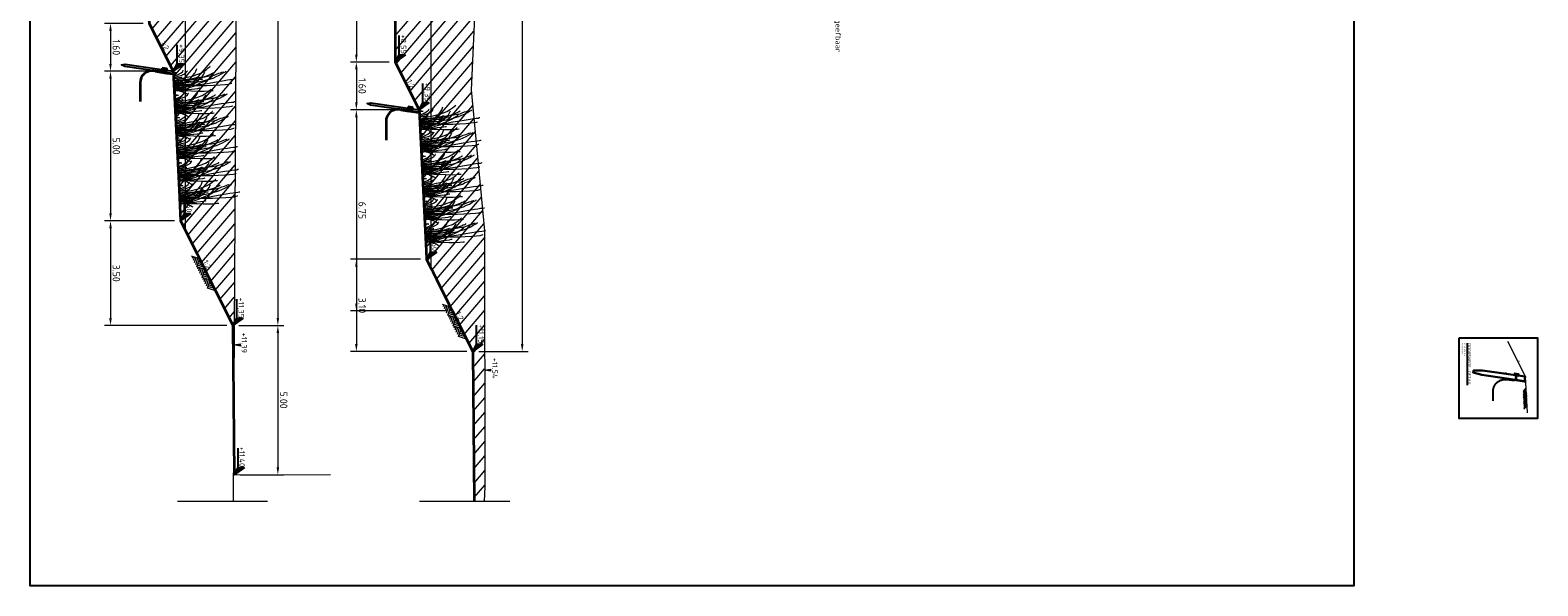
# Model space of a CAD drawing. Header units: metres. Extents: x 232680 to 233262, y 554200 to 554550.
# Tile 251 of 254: x 232699 to 232750, y 554494 to 554513. Entities that reach past the tile are written whole.
import ezdxf
from ezdxf.enums import TextEntityAlignment as Align

# ---------------------------------------------------------------- set-up
doc = ezdxf.new("R2010")
doc.units = ezdxf.units.M
doc.linetypes.add('DASHED2', pattern=[0.375, 0.25, -0.125])
doc.linetypes.add('XX-AFBREEK', pattern=[7, 4, -1, 1, -1])
doc.layers.get('Defpoints').update_dxf_attribs({"color": 241})
for name, color, linetype, lineweight in [('B-WE-AL-ERFGRENS-S', 7, 'Continuous', 18), ('B-WE-GW-MAAIVELD-G', 252, 'GW-MAAIVELD', 18), ('B-WE-GW-MAAIVELD-GD', 252, 'Continuous', 18), ('N-WE-GC-DAMWAND_HOUT-AD', 252, 'Continuous', 18), ('N-WE-GR-MAAIVELD-SD', 7, 'Continuous', 13), ('N-WE-GR-RIET-SD', 253, 'Continuous', 9), ('N-WE-GW-AANLEG_PROFIEL-G', 7, 'Continuous', 30), ('N-WE-GW-AANLEG_PROFIEL_18-G', 7, 'Continuous', 25), ('N-WE-GW-AANLEG_PROFIEL_25-G', 7, 'Continuous', 25), ('N-WE-GW-AANLEG_PROFIEL_9-G', 7, 'Continuous', 9), ('N-WE-GW-MAAIVELD-035-GD', 7, 'Continuous', 35), ('N-WE-GW-ONTGRAVINGSVAK watergangen-A', 251, 'Continuous', 5), ('N-WE-GW-WATERGANG_WATERLIJN-GD', 150, 'AL-WATERLIJN', 18), ('N-WE-OB-BESCHOEIING_BESCHOEIINGPAAL-AD', 251, 'Continuous', 5), ('N-WE-OB-BESCHOEIING_BESCHOEIINGPAAL-GD', 7, 'Continuous', 25), ('N-WE-OB-BESCHOEIING_BESCHOEIINGPAAL_FOLIE-GD', 7, 'Continuous', 35), ('X-XX-AL-AFBREEKLIJN-G', 7, 'XX-AFBREEK', 13), ('X-XX-AL-HOOGTELABEL-S', 7, 'Continuous', 25), ('X-XX-AL-NAP-M', 7, 'Continuous', 18), ('X-XX-AL-NAP-T18', 7, 'Continuous', 18), ('X-XX-AL-T18-z', 7, 'Continuous', 18), ('X-XX-AL-T25', 7, 'Continuous', 25), ('X-XX-AL-T50', 7, 'Continuous', 25)]:
    doc.layers.add(name, color=color, linetype=linetype, lineweight=lineweight)
doc.styles.add('NLCS-ISO', font='NLCS-ISO.ttf')
doc.styles.add('NLCS-ISO-ANNOTATIEF-T18', font='NLCS-ISO.ttf', dxfattribs={"height": 1.8})
doc.styles.add('NLCS-ISO-ANNOTATIEF-T25', font='NLCS-ISO.ttf', dxfattribs={"height": 2.5})
doc.styles.add('NLCS-ISO-ANNOTATIEF-T50', font='NLCS-ISO.ttf')
doc.linetypes.add('AL-WATERLIJN', pattern='A,20,[32,NLCS.shx,S=1.5,R=0,X=0,Y=0],20', length=40)
doc.linetypes.add('GW-MAAIVELD', pattern='A,12,[40,NLCS.SHX,S=1,R=0,X=0,Y=-0.5],12', length=24)
doc.dimstyles.new('NLCS-ANNOTATIEF-T25-PIJL', dxfattribs={"dimtxt": 2.5, "dimasz": 2.5, "dimexe": 2, "dimexo": 2, "dimgap": 0.7, "dimtad": 1, "dimzin": 0, "dimdsep": 46, "dimtxsty": 'NLCS-ISO-ANNOTATIEF-T25', "dimcen": 0, "dimdle": 2, "dimclrd": 256, "dimclre": 256, "dimclrt": 256, "dimazin": 0, "dimtfac": 1, "dimtofl": 0, "dimtmove": 1, "dimatfit": 0, "dimfxl": 2, "dimtfillclr": 254, "dimtolj": 1, "dimtzin": 0, "dimlwd": 13, "dimlwe": 9, "dimarcsym": 0})
pattern_1 = [(229.5, (23275.1432, 55502.52082), (0.24142889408, -0.20619975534), [])]
pattern_2 = [(35, (-234429.7327, -552991.01307), (-0.0182110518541, 0.0260080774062), [])]
pattern_3 = [(125, (-234429.7327, -552991.01307), (-0.0260080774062, -0.0182110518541), [])]

# ---------------------------------------------------------------- blocks, each defined once
blk = doc.blocks.new('Riet')
for p, q in [((0.362, 2.005), (0.362, 2.025)), ((0.098, 1.767), (0.088, 1.767)), ((0.104, 1.748), (0.098, 1.767)), ((0.098, 1.673), (0.098, 1.686)), ((0.111, 1.633), (0.098, 1.673)), ((0.13, 1.692), (0.104, 1.748)), ((0.13, 1.584), (0.111, 1.633)), ((0.17, 1.617), (0.13, 1.692)), ((0.143, 1.522), (0.13, 1.584)), ((0.17, 1.441), (0.143, 1.522)), ((0.212, 1.535), (0.17, 1.617)), ((0.251, 1.428), (0.212, 1.535)), ((0.375, 1.966), (0.362, 2.005)), ((0.375, 1.898), (0.375, 1.966)), ((0.382, 1.803), (0.375, 1.898)), ((0.395, 1.692), (0.382, 1.803)), ((0.408, 1.565), (0.395, 1.692)), ((0.424, 1.428), (0.408, 1.565)), ((0.496, 1.943), (0.496, 1.937)), ((0.506, 1.904), (0.496, 1.943)), ((0.519, 1.836), (0.506, 1.904)), ((0.525, 1.715), (0.519, 1.836)), ((0.532, 1.552), (0.525, 1.715)), ((0.532, 1.108), (0.532, 1.552)), ((-0.095, 1.245), (-0.095, 1.238)), ((-0.088, 1.232), (-0.095, 1.245)), ((-0.052, 1.183), (-0.088, 1.232)), ((-0.007, 1.121), (-0.052, 1.183)), ((0.055, 1.026), (-0.007, 1.121)), ((0.104, 0.925), (0.055, 1.026)), ((0.111, 1.039), (0.081, 1.056)), ((0.104, 1.372), (0.098, 1.382)), ((0.124, 1.34), (0.104, 1.372)), ((0.15, 1.02), (0.111, 1.039)), ((0.143, 1.291), (0.124, 1.34)), ((0.17, 1.232), (0.143, 1.291)), ((0.212, 0.974), (0.15, 1.02)), ((0.199, 1.366), (0.17, 1.441)), ((0.192, 1.163), (0.17, 1.232)), ((0.219, 1.082), (0.192, 1.163)), ((0.212, 1.265), (0.199, 1.366)), ((0.212, 1.32), (0.199, 1.333)), ((0.238, 1.291), (0.212, 1.32)), ((0.225, 1.157), (0.212, 1.265)), ((0.238, 1.013), (0.219, 1.082)), ((0.238, 1.046), (0.225, 1.157)), ((0.281, 1.232), (0.238, 1.291)), ((0.245, 0.906), (0.238, 1.046)), ((0.267, 0.932), (0.238, 1.013)), ((0.294, 1.327), (0.251, 1.428)), ((0.32, 1.163), (0.281, 1.232)), ((0.32, 1.203), (0.294, 1.327)), ((0.356, 1.062), (0.32, 1.203)), ((0.369, 1.075), (0.32, 1.163)), ((0.375, 0.925), (0.356, 1.062)), ((0.408, 0.981), (0.369, 1.075)), ((0.463, 1.114), (0.424, 1.428)), ((0.483, 0.951), (0.463, 1.114)), ((0.519, 0.876), (0.532, 1.108)), ((0.708, 1.252), (0.708, 1.307)), ((0.715, 1.144), (0.708, 1.252)), ((0.715, 1), (0.715, 1.144)), ((-0.026, 0.788), (-0.059, 0.801)), ((0.036, 0.762), (-0.026, 0.788)), ((0.104, 0.72), (0.036, 0.762)), ((0.15, 0.782), (0.104, 0.925)), ((0.179, 0.654), (0.104, 0.72)), ((0.192, 0.638), (0.15, 0.782)), ((0.245, 0.579), (0.179, 0.654)), ((0.225, 0.462), (0.192, 0.638)), ((0.274, 0.906), (0.212, 0.974)), ((0.238, 0.811), (0.437, 0.23)), ((0.356, 0.736), (0.238, 0.811)), ((0.251, 0.775), (0.245, 0.906)), ((0.307, 0.504), (0.245, 0.579)), ((0.274, 0.648), (0.251, 0.775)), ((0.281, 0.863), (0.267, 0.932)), ((0.343, 0.837), (0.274, 0.906)), ((0.281, 0.524), (0.274, 0.648)), ((0.287, 0.775), (0.281, 0.863)), ((0.294, 0.374), (0.281, 0.524)), ((0.3, 0.68), (0.287, 0.775)), ((0.313, 0.729), (0.287, 0.742)), ((0.307, 0.55), (0.3, 0.68)), ((0.307, 0.974), (0.307, 0.958)), ((0.307, 0.964), (0.307, 0.974)), ((0.313, 0.883), (0.307, 0.964)), ((0.313, 0.416), (0.307, 0.55)), ((0.333, 0.795), (0.313, 0.883)), ((0.362, 0.7), (0.313, 0.729)), ((0.349, 0.667), (0.333, 0.795)), ((0.408, 0.736), (0.343, 0.837)), ((0.362, 0.504), (0.349, 0.667)), ((0.414, 0.68), (0.356, 0.736)), ((0.408, 0.654), (0.362, 0.7)), ((0.401, 0.775), (0.375, 0.925)), ((0.408, 0.638), (0.401, 0.775)), ((0.444, 0.876), (0.408, 0.981)), ((0.463, 0.648), (0.408, 0.736)), ((0.476, 0.579), (0.408, 0.654)), ((0.408, 0.335), (0.408, 0.638)), ((0.476, 0.586), (0.414, 0.68)), ((0.489, 0.762), (0.444, 0.876)), ((0.512, 0.543), (0.463, 0.648)), ((0.463, 0.592), (0.463, 0.605)), ((0.47, 0.543), (0.463, 0.592)), ((0.463, 0.462), (0.47, 0.543)), ((0.519, 0.498), (0.476, 0.586)), ((0.525, 0.491), (0.476, 0.579)), ((0.496, 0.742), (0.483, 0.951)), ((0.483, 0.367), (0.506, 0.612)), ((0.532, 0.667), (0.489, 0.762)), ((0.496, 0.55), (0.496, 0.742)), ((0.506, 0.348), (0.496, 0.55)), ((0.506, 0.612), (0.519, 0.876)), ((0.538, 0.455), (0.512, 0.543)), ((0.564, 0.543), (0.532, 0.667)), ((0.6, 0.436), (0.564, 0.543)), ((0.6, 0.863), (0.6, 0.893)), ((0.613, 0.801), (0.6, 0.863)), ((0.62, 0.7), (0.613, 0.801)), ((0.626, 0.579), (0.62, 0.7)), ((0.639, 0.462), (0.626, 0.579)), ((0.669, 0.387), (0.682, 0.579)), ((0.682, 0.579), (0.701, 0.788)), ((0.701, 0.788), (0.715, 1)), ((-0.013, 0.341), (-0.02, 0.341)), ((0.029, 0.312), (-0.013, 0.341)), ((0, 0.015), (0.006, 0.008)), ((0.006, 0.008), (0.016, 0.002)), ((0.016, 0.475), (0.016, 0.468)), ((0.029, 0.462), (0.016, 0.475)), ((0.016, 0.002), (0.029, 0.002)), ((0.075, 0.423), (0.029, 0.462)), ((0.068, 0.26), (0.029, 0.312)), ((0.029, 0.002), (0.042, 0.015)), ((0.042, 0.041), (0.049, 0.067)), ((0.042, 0.015), (0.042, 0.041)), ((0.049, 0.096), (0.062, 0.136)), ((0.049, 0.047), (0.049, 0.096)), ((0.049, 0.09), (0.049, 0.047)), ((0.049, 0.067), (0.049, 0.09)), ((0.062, 0.136), (0.055, 0.077)), ((0.055, 0.077), (0.062, 0.06)), ((0.062, 0.06), (0.068, 0.047)), ((0.117, 0.165), (0.068, 0.26)), ((0.068, 0.047), (0.068, 0.028)), ((0.068, 0.028), (0.081, 0.015)), ((0.117, 0.348), (0.075, 0.423)), ((0.081, 0.015), (0.081, 0.008)), ((0.081, 0.008), (0.088, 0.002)), ((0.088, 0.002), (0.098, 0.008)), ((0.098, 0.008), (0.117, 0.047)), ((0.15, 0.266), (0.117, 0.348)), ((0.17, 0.028), (0.117, 0.165)), ((0.117, 0.047), (0.117, 0.008)), ((0.117, 0.008), (0.143, 0.008)), ((0.143, 0.008), (0.15, 0.015)), ((0.17, 0.158), (0.15, 0.266)), ((0.15, 0.015), (0.17, 0.015)), ((0.212, 0.034), (0.17, 0.158)), ((0.17, 0.015), (0.186, 0.021)), ((0.186, 0.021), (0.212, 0.015)), ((0.212, 0.015), (0.219, 0.008)), ((0.219, 0.292), (0.219, 0.266)), ((0.219, 0.26), (0.219, 0.292)), ((0.219, 0.266), (0.225, 0.217)), ((0.225, 0.198), (0.219, 0.26)), ((0.219, 0.008), (0.238, 0.008)), ((0.251, 0.292), (0.225, 0.462)), ((0.225, 0.217), (0.232, 0.165)), ((0.232, 0.129), (0.225, 0.198)), ((0.232, 0.165), (0.238, 0.136)), ((0.238, 0.047), (0.232, 0.129)), ((0.238, 0.136), (0.238, 0.122)), ((0.238, 0.122), (0.245, 0.122)), ((0.245, 0.028), (0.238, 0.047)), ((0.238, 0.008), (0.238, 0.002)), ((0.238, 0.002), (0.245, 0.002)), ((0.261, 0.028), (0.245, 0.028)), ((0.245, 0.002), (0.267, 0.008)), ((0.281, 0.136), (0.251, 0.292)), ((0.274, 0.034), (0.261, 0.028)), ((0.267, 0.008), (0.281, 0.002)), ((0.294, 0.034), (0.274, 0.034)), ((0.307, 0.028), (0.281, 0.136)), ((0.281, 0.002), (0.3, 0.002)), ((0.307, 0.23), (0.294, 0.374)), ((0.32, 0.047), (0.294, 0.034)), ((0.3, 0.002), (0.32, 0.008)), ((0.362, 0.436), (0.307, 0.504)), ((0.313, 0.109), (0.307, 0.23)), ((0.326, 0.286), (0.313, 0.416)), ((0.333, 0.034), (0.313, 0.109)), ((0.349, 0.054), (0.32, 0.047)), ((0.32, 0.008), (0.343, 0.015)), ((0.343, 0.178), (0.326, 0.286)), ((0.356, 0.103), (0.343, 0.178)), ((0.343, 0.015), (0.356, 0.021)), ((0.362, 0.047), (0.349, 0.054)), ((0.362, 0.047), (0.356, 0.103)), ((0.356, 0.021), (0.369, 0.015)), ((0.369, 0.354), (0.362, 0.504)), ((0.401, 0.354), (0.362, 0.436)), ((0.362, 0.034), (0.362, 0.047)), ((0.388, 0.041), (0.362, 0.047)), ((0.375, 0.211), (0.369, 0.354)), ((0.369, 0.015), (0.382, 0.021)), ((0.382, 0.109), (0.375, 0.211)), ((0.382, 0.041), (0.382, 0.109)), ((0.382, 0.021), (0.401, 0.015)), ((0.424, 0.034), (0.388, 0.041)), ((0.437, 0.266), (0.401, 0.354)), ((0.401, 0.015), (0.444, 0.015)), ((0.414, 0.211), (0.408, 0.335)), ((0.414, 0.047), (0.414, 0.211)), ((0.476, 0.034), (0.424, 0.034)), ((0.431, 0.047), (0.437, 0.204)), ((0.437, 0.204), (0.45, 0.348)), ((0.457, 0.191), (0.437, 0.266)), ((0.437, 0.23), (0.45, 0.149)), ((0.444, 0.015), (0.457, 0.008)), ((0.45, 0.348), (0.463, 0.462)), ((0.45, 0.149), (0.45, 0.103)), ((0.47, 0.109), (0.457, 0.191)), ((0.457, 0.008), (0.512, 0.008)), ((0.476, 0.06), (0.47, 0.109)), ((0.476, 0.034), (0.476, 0.06)), ((0.476, 0.028), (0.476, 0.034)), ((0.483, 0.198), (0.483, 0.367)), ((0.506, 0.041), (0.483, 0.198)), ((0.512, 0.184), (0.506, 0.348)), ((0.532, 0.06), (0.512, 0.184)), ((0.512, 0.008), (0.538, 0.034)), ((0.538, 0.374), (0.519, 0.498)), ((0.564, 0.367), (0.525, 0.491)), ((0.558, 0.341), (0.538, 0.455)), ((0.551, 0.26), (0.538, 0.374)), ((0.538, 0.034), (0.551, 0.034)), ((0.551, 0.149), (0.551, 0.26)), ((0.558, 0.047), (0.551, 0.149)), ((0.551, 0.034), (0.571, 0.028)), ((0.571, 0.246), (0.558, 0.341)), ((0.6, 0.266), (0.564, 0.367)), ((0.587, 0.158), (0.571, 0.246)), ((0.571, 0.028), (0.594, 0.041)), ((0.594, 0.077), (0.587, 0.158)), ((0.6, 0.034), (0.594, 0.077)), ((0.594, 0.041), (0.607, 0.041)), ((0.613, 0.286), (0.6, 0.436)), ((0.62, 0.149), (0.6, 0.266)), ((0.607, 0.041), (0.626, 0.034)), ((0.613, 0.142), (0.613, 0.286)), ((0.639, 0.067), (0.62, 0.149)), ((0.626, 0.034), (0.653, 0.034)), ((0.633, 0.122), (0.639, 0.322)), ((0.639, 0.322), (0.639, 0.462)), ((0.653, 0.24), (0.669, 0.387)), ((0.653, 0.09), (0.653, 0.24)), ((0.653, 0.116), (0.659, 0.171)), ((0.653, 0.077), (0.653, 0.116)), ((0.659, 0.06), (0.653, 0.077)), ((0.653, 0.034), (0.682, 0.028)), ((0.659, 0.171), (0.675, 0.217)), ((0.669, 0.047), (0.659, 0.06)), ((0.682, 0.047), (0.669, 0.047)), ((0.675, 0.217), (0.688, 0.246)), ((0.701, 0.041), (0.682, 0.047)), ((0.682, 0.028), (0.708, 0.028)), ((0.688, 0.246), (0.701, 0.279)), ((0.701, 0.279), (0.708, 0.299)), ((0.741, 0.041), (0.701, 0.041)), ((0.708, 0.299), (0.728, 0.348)), ((0.728, 0.348), (0.757, 0.387)), ((0.77, 0.034), (0.741, 0.041)), ((0.757, 0.387), (0.783, 0.429)), ((0.796, 0.034), (0.77, 0.034))]:
    blk.add_line(p, q)
blk = doc.blocks.new('SAL-MAAIVELD_MIDDEL-D')
at = {"color": 0}
for p, q in [((0, 0), (0.2, -0.2)), ((0.08, 0), (0.24, -0.16)), ((0.16, 0), (0.28, -0.12)), ((0.2, -0.2), (0.4, 0)), ((0.24, 0), (0.32, -0.08)), ((0.32, 0), (0.36, -0.04)), ((0.4, 0), (0.6, -0.2)), ((0.48, 0), (0.64, -0.16)), ((0.56, 0), (0.68, -0.12)), ((0.6, -0.2), (0.8, 0)), ((0.64, 0), (0.72, -0.08)), ((0.72, 0), (0.76, -0.04)), ((0.8, 0), (1, -0.2)), ((0.88, 0), (1.04, -0.16)), ((0.96, 0), (1.08, -0.12)), ((1, -0.2), (1.2, 0)), ((1.04, 0), (1.12, -0.08)), ((1.12, 0), (1.16, -0.04)), ((1.2, 0), (1.4, -0.2)), ((0.28, -0.2), (0.44, -0.04)), ((0.36, -0.2), (0.48, -0.08)), ((0.44, -0.2), (0.52, -0.12)), ((0.52, -0.2), (0.56, -0.16)), ((0.68, -0.2), (0.84, -0.04)), ((0.76, -0.2), (0.88, -0.08)), ((0.84, -0.2), (0.92, -0.12)), ((0.92, -0.2), (0.96, -0.16)), ((1.08, -0.2), (1.24, -0.04)), ((1.16, -0.2), (1.28, -0.08)), ((1.24, -0.2), (1.32, -0.12)), ((1.32, -0.2), (1.36, -0.16))]:
    blk.add_line(p, q, dxfattribs=at)
blk = doc.blocks.new('*D100')
at = {"layer": 'Defpoints', "color": 0, "transparency": 16777216}
for p in [(232705.97, 554503.19), (232706.02, 554498.19), (232707.48, 554498.19)]:
    blk.add_point(p, dxfattribs=at)
at = {"layer": 'X-XX-AL-NAP-M', "linetype": 'Continuous', "lineweight": 9, "transparency": 16777216}
for p, q in [((232706.17, 554503.19), (232707.68, 554503.19)), ((232706.22, 554498.19), (232707.68, 554498.19))]:
    blk.add_line(p, q, dxfattribs=at)
at = {"layer": 'X-XX-AL-NAP-M', "linetype": 'Continuous', "lineweight": 13, "transparency": 16777216}
blk.add_line((232707.48, 554502.94), (232707.48, 554498.44), dxfattribs=at)
at = {"layer": 'X-XX-AL-NAP-M', "transparency": 16777216}
for points in [[(232707.438, 554502.94), (232707.522, 554502.94), (232707.48, 554503.19)], [(232707.438, 554498.44), (232707.522, 554498.44), (232707.48, 554498.19)]]:
    blk.add_solid(points, dxfattribs=at)
at = {"layer": 'X-XX-AL-NAP-M', "transparency": 16777216, "insert": (232707.675, 554500.69), "char_height": 0.25, "attachment_point": 5, "rotation": 270, "style": 'NLCS-ISO-ANNOTATIEF-T25'}
blk.add_mtext('\\A1;5.00', dxfattribs=at)
blk = doc.blocks.new('SAL-HOOGTELABEL_01-SO')
for p, q in [((-2.46, 1.31), (-8.84, 1.31)), ((-2.46, 1.31), (-2.46, 3.44)), ((-2.46, 3.44), (0, 0)), ((0, 0), (-2.46, 1.31))]:
    blk.add_line(p, q)
blk.add_solid([(-2.46, 3.44), (-2.46, 1.31), (0, 0)])
at = {"style": 'NLCS-ISO'}
blk.add_attdef('...', text='', height=1.8, dxfattribs=at).set_placement((-5.96, 2.61), align=Align.MIDDLE)
blk = doc.blocks.new('Blok - Peilmaat randverharding')
at = {"color": 0}
for p, q in [((-0.6, 3.5), (0.6, 3.5)), ((0, 0), (-0.6, 3.5)), ((-0.4, 3.5), (0.4, 3.5)), ((0, 0.7), (-0.4, 3.5)), ((-0.2, 3.5), (0.2, 3.5)), ((0, 1.75), (-0.2, 3.5)), ((0.6, 3.5), (0, 0)), ((0.4, 3.5), (0, 0.7)), ((0.2, 3.5), (0, 1.75))]:
    blk.add_line(p, q, dxfattribs=at)
blk = doc.blocks.new('*D102')
at = {"layer": 'Defpoints', "color": 0, "transparency": 16777216}
for p in [(232703.17, 554513.315), (232701.87, 554511.711), (232703.97, 554511.711)]:
    blk.add_point(p, dxfattribs=at)
at = {"layer": 'X-XX-AL-NAP-M', "linetype": 'Continuous', "lineweight": 9, "transparency": 16777216}
for p, q in [((232702.97, 554513.315), (232701.67, 554513.315)), ((232703.77, 554511.711), (232701.67, 554511.711))]:
    blk.add_line(p, q, dxfattribs=at)
at = {"layer": 'X-XX-AL-NAP-M', "linetype": 'Continuous', "lineweight": 13, "transparency": 16777216}
blk.add_line((232701.87, 554513.065), (232701.87, 554511.961), dxfattribs=at)
at = {"layer": 'X-XX-AL-NAP-M', "transparency": 16777216}
for points in [[(232701.828, 554513.065), (232701.912, 554513.065), (232701.87, 554513.315)], [(232701.828, 554511.961), (232701.912, 554511.961), (232701.87, 554511.711)]]:
    blk.add_solid(points, dxfattribs=at)
at = {"layer": 'X-XX-AL-NAP-M', "transparency": 16777216, "insert": (232702.065, 554512.513), "char_height": 0.25, "attachment_point": 5, "rotation": 270, "style": 'NLCS-ISO-ANNOTATIEF-T25'}
blk.add_mtext('\\A1;1.60', dxfattribs=at)
blk = doc.blocks.new('*D103')
at = {"layer": 'Defpoints', "color": 0, "transparency": 16777216}
for p in [(232703.97, 554511.711), (232701.87, 554506.699), (232704.22, 554506.699)]:
    blk.add_point(p, dxfattribs=at)
at = {"layer": 'X-XX-AL-NAP-M', "linetype": 'Continuous', "lineweight": 9, "transparency": 16777216}
for p, q in [((232703.77, 554511.711), (232701.67, 554511.711)), ((232704.02, 554506.699), (232701.67, 554506.699))]:
    blk.add_line(p, q, dxfattribs=at)
at = {"layer": 'X-XX-AL-NAP-M', "linetype": 'Continuous', "lineweight": 13, "transparency": 16777216}
blk.add_line((232701.87, 554511.461), (232701.87, 554506.949), dxfattribs=at)
at = {"layer": 'X-XX-AL-NAP-M', "transparency": 16777216}
for points in [[(232701.828, 554511.461), (232701.912, 554511.461), (232701.87, 554511.711)], [(232701.828, 554506.949), (232701.912, 554506.949), (232701.87, 554506.699)]]:
    blk.add_solid(points, dxfattribs=at)
at = {"layer": 'X-XX-AL-NAP-M', "transparency": 16777216, "insert": (232702.065, 554509.205), "char_height": 0.25, "attachment_point": 5, "rotation": 270, "style": 'NLCS-ISO-ANNOTATIEF-T25'}
blk.add_mtext('\\A1;5.00', dxfattribs=at)
blk = doc.blocks.new('*D104')
at = {"layer": 'Defpoints', "color": 0, "transparency": 16777216}
for p in [(232704.22, 554506.699), (232701.87, 554503.19), (232705.97, 554503.19)]:
    blk.add_point(p, dxfattribs=at)
at = {"layer": 'X-XX-AL-NAP-M', "linetype": 'Continuous', "lineweight": 9, "transparency": 16777216}
for p, q in [((232704.02, 554506.699), (232701.67, 554506.699)), ((232705.77, 554503.19), (232701.67, 554503.19))]:
    blk.add_line(p, q, dxfattribs=at)
at = {"layer": 'X-XX-AL-NAP-M', "linetype": 'Continuous', "lineweight": 13, "transparency": 16777216}
blk.add_line((232701.87, 554506.449), (232701.87, 554503.44), dxfattribs=at)
at = {"layer": 'X-XX-AL-NAP-M', "transparency": 16777216}
for points in [[(232701.828, 554506.449), (232701.912, 554506.449), (232701.87, 554506.699)], [(232701.828, 554503.44), (232701.912, 554503.44), (232701.87, 554503.19)]]:
    blk.add_solid(points, dxfattribs=at)
at = {"layer": 'X-XX-AL-NAP-M', "transparency": 16777216, "insert": (232702.065, 554504.944), "char_height": 0.25, "attachment_point": 5, "rotation": 270, "style": 'NLCS-ISO-ANNOTATIEF-T25'}
blk.add_mtext('\\A1;3.50', dxfattribs=at)
blk = doc.blocks.new('*D106')
at = {"layer": 'Defpoints', "color": 0, "transparency": 16777216}
for p in [(232706.192, 554534.76), (232705.97, 554503.19), (232707.48, 554503.19)]:
    blk.add_point(p, dxfattribs=at)
at = {"layer": 'X-XX-AL-NAP-M', "linetype": 'Continuous', "lineweight": 9, "transparency": 16777216}
for p, q in [((232706.392, 554534.76), (232707.68, 554534.76)), ((232706.17, 554503.19), (232707.68, 554503.19))]:
    blk.add_line(p, q, dxfattribs=at)
at = {"layer": 'X-XX-AL-NAP-M', "linetype": 'Continuous', "lineweight": 13, "transparency": 16777216}
blk.add_line((232707.48, 554534.51), (232707.48, 554503.44), dxfattribs=at)
at = {"layer": 'X-XX-AL-NAP-M', "transparency": 16777216}
for points in [[(232707.438, 554534.51), (232707.522, 554534.51), (232707.48, 554534.76)], [(232707.438, 554503.44), (232707.522, 554503.44), (232707.48, 554503.19)]]:
    blk.add_solid(points, dxfattribs=at)
at = {"layer": 'X-XX-AL-NAP-M', "transparency": 16777216, "insert": (232707.675, 554518.975), "char_height": 0.25, "attachment_point": 5, "rotation": 270, "style": 'NLCS-ISO-ANNOTATIEF-T25'}
blk.add_mtext('\\A1;breedte varierend van 25.00 tot 80.00 m', dxfattribs=at)
blk = doc.blocks.new('*D108')
at = {"layer": 'Defpoints', "color": 0, "transparency": 16777216}
for p in [(232711.41, 554525.486), (232710.111, 554512.022), (232711.41, 554512.022)]:
    blk.add_point(p, dxfattribs=at)
at = {"layer": 'X-XX-AL-NAP-M', "linetype": 'Continuous', "lineweight": 9, "transparency": 16777216}
for p, q in [((232711.21, 554525.486), (232709.911, 554525.486)), ((232711.21, 554512.022), (232709.911, 554512.022))]:
    blk.add_line(p, q, dxfattribs=at)
at = {"layer": 'X-XX-AL-NAP-M', "linetype": 'Continuous', "lineweight": 13, "transparency": 16777216}
blk.add_line((232710.111, 554525.236), (232710.111, 554512.272), dxfattribs=at)
at = {"layer": 'X-XX-AL-NAP-M', "transparency": 16777216}
for points in [[(232710.069, 554525.236), (232710.153, 554525.236), (232710.111, 554525.486)], [(232710.069, 554512.272), (232710.153, 554512.272), (232710.111, 554512.022)]]:
    blk.add_solid(points, dxfattribs=at)
at = {"layer": 'X-XX-AL-NAP-M', "transparency": 16777216, "insert": (232710.306, 554518.754), "char_height": 0.25, "attachment_point": 5, "rotation": 270, "style": 'NLCS-ISO-ANNOTATIEF-T25'}
blk.add_mtext('\\A1;var.', dxfattribs=at)
blk = doc.blocks.new('*D109')
at = {"layer": 'Defpoints', "color": 0, "transparency": 16777216}
for p in [(232711.41, 554512.022), (232710.111, 554510.419), (232712.211, 554510.419)]:
    blk.add_point(p, dxfattribs=at)
at = {"layer": 'X-XX-AL-NAP-M', "linetype": 'Continuous', "lineweight": 9, "transparency": 16777216}
for p, q in [((232711.21, 554512.022), (232709.911, 554512.022)), ((232712.011, 554510.419), (232709.911, 554510.419))]:
    blk.add_line(p, q, dxfattribs=at)
at = {"layer": 'X-XX-AL-NAP-M', "linetype": 'Continuous', "lineweight": 13, "transparency": 16777216}
blk.add_line((232710.111, 554511.772), (232710.111, 554510.669), dxfattribs=at)
at = {"layer": 'X-XX-AL-NAP-M', "transparency": 16777216}
for points in [[(232710.069, 554511.772), (232710.153, 554511.772), (232710.111, 554512.022)], [(232710.069, 554510.669), (232710.153, 554510.669), (232710.111, 554510.419)]]:
    blk.add_solid(points, dxfattribs=at)
at = {"layer": 'X-XX-AL-NAP-M', "transparency": 16777216, "insert": (232710.306, 554511.22), "char_height": 0.25, "attachment_point": 5, "rotation": 270, "style": 'NLCS-ISO-ANNOTATIEF-T25'}
blk.add_mtext('\\A1;1.60', dxfattribs=at)
blk = doc.blocks.new('*D110')
at = {"layer": 'Defpoints', "color": 0, "transparency": 16777216}
for p in [(232712.211, 554510.419), (232710.111, 554503.678), (232713.33, 554503.678)]:
    blk.add_point(p, dxfattribs=at)
at = {"layer": 'X-XX-AL-NAP-M', "linetype": 'Continuous', "lineweight": 9, "transparency": 16777216}
for p, q in [((232712.011, 554510.419), (232709.911, 554510.419)), ((232713.13, 554503.678), (232709.911, 554503.678))]:
    blk.add_line(p, q, dxfattribs=at)
at = {"layer": 'X-XX-AL-NAP-M', "linetype": 'Continuous', "lineweight": 13, "transparency": 16777216}
blk.add_line((232710.111, 554510.169), (232710.111, 554503.928), dxfattribs=at)
at = {"layer": 'X-XX-AL-NAP-M', "transparency": 16777216}
for points in [[(232710.069, 554510.169), (232710.153, 554510.169), (232710.111, 554510.419)], [(232710.069, 554503.928), (232710.153, 554503.928), (232710.111, 554503.678)]]:
    blk.add_solid(points, dxfattribs=at)
at = {"layer": 'X-XX-AL-NAP-M', "transparency": 16777216, "insert": (232710.306, 554507.048), "char_height": 0.25, "attachment_point": 5, "rotation": 270, "style": 'NLCS-ISO-ANNOTATIEF-T25'}
blk.add_mtext('\\A1;6.75', dxfattribs=at)
blk = doc.blocks.new('*D111')
at = {"layer": 'Defpoints', "color": 0, "transparency": 16777216}
for p in [(232712.464, 554505.409), (232710.111, 554502.316), (232714.011, 554502.316)]:
    blk.add_point(p, dxfattribs=at)
at = {"layer": 'X-XX-AL-NAP-M', "linetype": 'Continuous', "lineweight": 9, "transparency": 16777216}
for p, q in [((232712.264, 554505.409), (232709.911, 554505.409)), ((232713.811, 554502.316), (232709.911, 554502.316))]:
    blk.add_line(p, q, dxfattribs=at)
at = {"layer": 'X-XX-AL-NAP-M', "linetype": 'Continuous', "lineweight": 13, "transparency": 16777216}
blk.add_line((232710.111, 554505.159), (232710.111, 554502.566), dxfattribs=at)
at = {"layer": 'X-XX-AL-NAP-M', "transparency": 16777216}
for points in [[(232710.069, 554505.159), (232710.153, 554505.159), (232710.111, 554505.409)], [(232710.069, 554502.566), (232710.153, 554502.566), (232710.111, 554502.316)]]:
    blk.add_solid(points, dxfattribs=at)
at = {"layer": 'X-XX-AL-NAP-M', "transparency": 16777216, "insert": (232710.306, 554503.862), "char_height": 0.25, "attachment_point": 5, "rotation": 270, "style": 'NLCS-ISO-ANNOTATIEF-T25'}
blk.add_mtext('\\A1;3.10', dxfattribs=at)
blk = doc.blocks.new('*D112')
at = {"layer": 'Defpoints', "color": 0, "transparency": 16777216}
for p in [(232713.917, 554538.88), (232714.011, 554502.316), (232715.671, 554502.316)]:
    blk.add_point(p, dxfattribs=at)
at = {"layer": 'X-XX-AL-NAP-M', "linetype": 'Continuous', "lineweight": 9, "transparency": 16777216}
for p, q in [((232714.117, 554538.88), (232715.871, 554538.88)), ((232714.211, 554502.316), (232715.871, 554502.316))]:
    blk.add_line(p, q, dxfattribs=at)
at = {"layer": 'X-XX-AL-NAP-M', "linetype": 'Continuous', "lineweight": 13, "transparency": 16777216}
blk.add_line((232715.671, 554538.63), (232715.671, 554502.566), dxfattribs=at)
at = {"layer": 'X-XX-AL-NAP-M', "transparency": 16777216}
for points in [[(232715.629, 554538.63), (232715.713, 554538.63), (232715.671, 554538.88)], [(232715.629, 554502.566), (232715.713, 554502.566), (232715.671, 554502.316)]]:
    blk.add_solid(points, dxfattribs=at)
at = {"layer": 'X-XX-AL-NAP-M', "transparency": 16777216, "insert": (232715.866, 554520.598), "char_height": 0.25, "attachment_point": 5, "rotation": 270, "style": 'NLCS-ISO-ANNOTATIEF-T25'}
blk.add_mtext('\\A1;breedte varierend van 35.00 tot 66.00 m', dxfattribs=at)
blk = doc.blocks.new('Beschoeiing')
at = {"layer": 'N-WE-OB-BESCHOEIING_BESCHOEIINGPAAL-AD'}
h = blk.add_hatch(dxfattribs=at)
h.set_pattern_fill('LINE', color=256, scale=0.01, angle=35)
h.set_pattern_definition(pattern_2)
h.paths.add_polyline_path([(-0.104, -0.364), (-0.054, -0.371), (-0.032, -0.223), (-0.082, -0.215)])
h = blk.add_hatch(dxfattribs=at)
h.set_pattern_fill('LINE', color=256, scale=0.01, angle=35)
h.set_pattern_definition([(35, (-234429.790423, -552991.408882), (-0.0182110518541, 0.0260080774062), [])])
h.paths.add_polyline_path([(-0.007, -0.605), (0.012, -0.608), (0.041, -0.41), (0.021, -0.407)])
h = blk.add_hatch(dxfattribs=at)
h.set_pattern_fill('LINE', color=256, scale=0.01, angle=125)
h.set_pattern_definition(pattern_3)
h.paths.add_polyline_path([(0.041, -0.41), (0.021, -0.407), (0.05, -0.209), (0.07, -0.212)])
h = blk.add_hatch(dxfattribs=at)
h.set_pattern_fill('LINE', color=256, scale=0.01, angle=35)
h.set_pattern_definition(pattern_2)
h.paths.add_polyline_path([(0.05, -0.209), (0.07, -0.212), (0.099, -0.014), (0.079, -0.012)])
at = {"layer": 'N-WE-OB-BESCHOEIING_BESCHOEIINGPAAL_FOLIE-GD'}
h = blk.add_hatch(dxfattribs=at)
h.set_pattern_fill('LINE', color=256, scale=0.01, angle=125)
h.set_pattern_definition(pattern_3)
h.paths.add_polyline_path([(0.021, -0.407), (0.041, -0.41), (0.07, -0.212), (0.05, -0.209)])
at = {"layer": 'N-WE-OB-BESCHOEIING_BESCHOEIINGPAAL-GD'}
blk.add_lwpolyline([(-0.235, -1.613), (0, 0), (0.079, -0.012), (-0.156, -1.624), (-0.213, -1.737), (-0.235, -1.613)], dxfattribs=at)
for points in [[(-0.007, -0.605), (0.012, -0.608), (0.041, -0.41), (0.021, -0.407)], [(0.021, -0.407), (0.041, -0.41), (0.07, -0.212), (0.05, -0.209)], [(0.05, -0.209), (0.07, -0.212), (0.099, -0.014), (0.079, -0.012)]]:
    blk.add_lwpolyline(points, close=True, dxfattribs=at)
at = {"layer": 'N-WE-OB-BESCHOEIING_BESCHOEIINGPAAL_FOLIE-GD'}
blk.add_lwpolyline([(-0.104, -0.364), (-0.054, -0.371), (-0.032, -0.223), (-0.082, -0.215)], close=True, dxfattribs=at)
at = {"layer": 'N-WE-OB-BESCHOEIING_BESCHOEIINGPAAL_FOLIE-GD', "flags": 128}
blk.add_lwpolyline([(0.021, -0.407), (-0.014, -0.648, 0.457293), (0.382, -1.105), (1.013, -1.105)], format="xyb", dxfattribs=at)

msp = doc.modelspace()

# ---------------------------------------------------------------- hatches: boundary and pattern name
at = {"layer": 'N-WE-GC-DAMWAND_HOUT-AD'}
h = msp.add_hatch(dxfattribs=at)
h.set_pattern_fill('ACO-HOUT_02', color=256, scale=0.1, pattern_type=2)
h.set_pattern_definition([(45, (5.807306, 72.217864), (-0.0141421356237, 0.0141421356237), [])])
edge = h.paths.add_edge_path()
edge.add_line((232749.068, 554501.559), (232748.939, 554501.578))
edge.add_arc((232748.938, 554501.568), 0.01, 81.8699, 171.8699)
edge.add_line((232748.928, 554501.569), (232748.922, 554501.53))
edge.add_line((232748.922, 554501.53), (232749.071, 554501.508))
edge.add_line((232749.071, 554501.508), (232749.076, 554501.548))
edge.add_arc((232749.066, 554501.549), 0.01, 351.8699, 441.8699)
h.paths.add_polyline_path([(232748.675, 554501.391), (232748.678, 554501.413), (232749.272, 554501.328), (232749.269, 554501.306)])
at = {"layer": 'N-WE-GW-ONTGRAVINGSVAK watergangen-A'}
h = msp.add_hatch(dxfattribs=at)
h.set_pattern_fill('LINE', color=256, angle=319.5)
h.set_pattern_definition(pattern_1)
h.paths.add_polyline_path([(232713.941, 554532.762), (232713.916, 554538.876), (232711.41, 554525.486), (232711.41, 554512.022), (232712.211, 554510.416), (232712.46, 554505.417), (232712.589, 554505.16), (232712.589, 554505.16), (232712.647, 554505.042), (232712.674, 554504.988), (232713.225, 554503.888), (232713.26, 554503.818), (232713.33, 554503.678), (232713.365, 554503.607), (232714.011, 554502.316), (232714.061, 554497.301), (232714.395, 554497.301), (232714.419, 554497.783), (232714.403, 554506.368), (232713.96, 554511.095), (232714.378, 554520.141), (232714.342, 554529.695)])
h = msp.add_hatch(dxfattribs=at)
h.set_pattern_fill('LINE', color=256, angle=319.5)
h.set_pattern_definition(pattern_1)
h.paths.add_polyline_path([(232706.133, 554521.298), (232706.192, 554534.76), (232703.17, 554519.555), (232703.17, 554513.315), (232703.97, 554511.711), (232704.22, 554506.699), (232705.97, 554503.195), (232705.999, 554500.336), (232706.015, 554503.195), (232706.082, 554514.574)])

# ---------------------------------------------------------------- linework, layer by layer
at = {"layer": 'B-WE-AL-ERFGRENS-S', "flags": 128}
msp.add_lwpolyline([(232706.02, 554498.19), (232709.246, 554498.195)], dxfattribs=at)
at = {"layer": 'B-WE-GW-MAAIVELD-G', "flags": 128}
for points in [[(232705.805, 554547.252), (232705.949, 554544.305), (232705.984, 554543.937), (232705.877, 554543.759), (232706.093, 554543.455), (232706.274, 554542.831), (232706.226, 554542.437), (232706.133, 554521.298), (232706.082, 554514.574), (232705.981, 554497.301)], [(232713.602, 554547.252), (232713.578, 554544.593), (232713.612, 554543.897), (232713.714, 554542.772), (232713.913, 554539.83), (232713.941, 554532.762), (232714.342, 554529.695), (232714.378, 554520.141), (232713.96, 554511.095), (232714.403, 554506.368), (232714.419, 554497.783), (232714.395, 554497.301)]]:
    msp.add_lwpolyline(points, dxfattribs=at)
at = {"layer": 'Defpoints'}
for points in [[(232743.544, 554549.929), (232743.544, 554494.465), (232699.176, 554494.465), (232699.176, 554549.929)], [(232747.067, 554502.765), (232747.067, 554500.085), (232749.715, 554500.085), (232749.715, 554502.765)]]:
    msp.add_lwpolyline(points, close=True, dxfattribs=at)
at = {"layer": 'N-WE-GW-AANLEG_PROFIEL-G', "flags": 128}
msp.add_lwpolyline([(232749.293, 554501.477), (232747.858, 554501.682), (232747.555, 554501.68), (232747.546, 554501.62), (232747.837, 554501.533), (232749.272, 554501.328)], close=True, dxfattribs=at)
for points in [[(232748.971, 554501.349), (232749.003, 554501.569)], [(232748.975, 554501.348), (232749.006, 554501.568)]]:
    msp.add_lwpolyline(points, dxfattribs=at)
at = {"layer": 'N-WE-GW-AANLEG_PROFIEL_18-G', "linetype": 'DASHED2', "ltscale": 5, "flags": 128}
msp.add_lwpolyline([(232748.216, 554500.669), (232748.216, 554500.984, -0.457293), (232748.674, 554501.38), (232749.267, 554501.295)], format="xyb", dxfattribs=at)
at = {"layer": 'N-WE-GW-AANLEG_PROFIEL_25-G', "flags": 128}
msp.add_lwpolyline([(232749.068, 554501.559), (232748.939, 554501.578, 0.414214), (232748.928, 554501.569), (232748.922, 554501.53), (232749.071, 554501.508), (232749.076, 554501.548, 0.414214)], format="xyb", close=True, dxfattribs=at)
msp.add_lwpolyline([(232748.675, 554501.391), (232748.678, 554501.413), (232749.272, 554501.328), (232749.269, 554501.306)], close=True, dxfattribs=at)
at = {"layer": 'N-WE-GW-AANLEG_PROFIEL_9-G', "flags": 128}
msp.add_lwpolyline([(232748.697, 554502.669), (232749.063, 554501.937), (232749.293, 554501.477), (232749.354, 554500.26)], dxfattribs=at)
at = {"layer": 'N-WE-GW-MAAIVELD-035-GD'}
for points in [[(232713.917, 554538.88), (232713.594, 554537.14), (232711.971, 554528.403), (232711.41, 554525.486), (232711.41, 554512.022), (232712.211, 554510.419), (232712.447, 554505.694), (232712.461, 554505.416), (232712.589, 554505.16), (232712.647, 554505.042), (232712.674, 554504.988), (232712.794, 554504.749), (232713.225, 554503.888), (232713.26, 554503.818), (232713.33, 554503.678), (232713.365, 554503.607), (232714.011, 554502.316), (232714.061, 554497.301)], [(232706.192, 554534.76), (232703.17, 554519.555), (232703.17, 554513.315), (232703.97, 554511.711), (232704.168, 554507.741), (232704.22, 554506.699), (232704.77, 554505.596), (232704.84, 554505.456), (232704.895, 554505.346), (232705.069, 554504.996), (232705.388, 554504.356), (232705.61, 554503.912), (232705.97, 554503.19), (232706.02, 554498.19)]]:
    msp.add_lwpolyline(points, dxfattribs=at)
at = {"layer": 'N-WE-GW-WATERGANG_WATERLIJN-GD', "lineweight": 18, "ltscale": 0.33, "flags": 128}
for points in [[(232712.61, 554531.844), (232712.61, 554505.105)], [(232704.37, 554525.581), (232704.37, 554506.398)]]:
    msp.add_lwpolyline(points, dxfattribs=at)
at = {"layer": 'X-XX-AL-AFBREEKLIJN-G', "ltscale": 1.5}
for points in [[(232704.111, 554497.301), (232707.135, 554497.301)], [(232712.227, 554497.301), (232715.252, 554497.301)]]:
    msp.add_lwpolyline(points, dxfattribs=at)

# ---------------------------------------------------------------- block references
at = {"layer": 'B-WE-GW-MAAIVELD-GD', "xscale": 0.05714285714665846, "yscale": 0.05714285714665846, "zscale": 0.05714285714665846, "rotation": 270}
for p in [(232706.012, 554502.538), (232714.412, 554501.693)]:
    msp.add_blockref('Blok - Peilmaat randverharding', p, dxfattribs=at)
at = {"layer": 'N-WE-GR-MAAIVELD-SD', "xscale": -1, "rotation": 296.5650511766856}
for p in [(232705.388, 554504.356), (232713.8, 554502.737)]:
    msp.add_blockref('SAL-MAAIVELD_MIDDEL-D', p, dxfattribs=at)
at = {"layer": 'N-WE-GR-RIET-SD', "rotation": 272.8624052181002}
for p in [(232703.97, 554511.711), (232704.008, 554510.956), (232704.046, 554510.203), (232712.211, 554510.419), (232704.083, 554509.45), (232712.249, 554509.664), (232712.286, 554508.91), (232704.121, 554508.69), (232704.159, 554507.931), (232712.324, 554508.158), (232712.362, 554507.398), (232712.4, 554506.638)]:
    msp.add_blockref('Riet', p, dxfattribs=at)
at = {"layer": 'N-WE-GW-AANLEG_PROFIEL_9-G', "xscale": 0.4999999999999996, "yscale": 0.4999999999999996, "zscale": 0.4999999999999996, "rotation": 272.8624052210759}
msp.add_blockref('SAL-MAAIVELD_MIDDEL-D', (232749.313, 554501.09), dxfattribs=at)
at = {"layer": 'N-WE-OB-BESCHOEIING_BESCHOEIINGPAAL_FOLIE-GD', "rotation": 270}
for p in [(232703.97, 554511.711), (232712.211, 554510.419)]:
    msp.add_blockref('Beschoeiing', p, dxfattribs=at)
at = {"layer": 'X-XX-AL-HOOGTELABEL-S', "xscale": 0.1, "yscale": 0.1, "zscale": 0.1, "rotation": 270}
for p, values in [((232711.41, 554512.022), {'...': '+8,55'}), ((232703.97, 554511.711), {'...': '+9,35'}), ((232712.211, 554510.419), {'...': '+9,35'}), ((232704.22, 554506.699), {'...': '+9,60'}), ((232712.461, 554505.406), {'...': '+9,60'}), ((232705.97, 554503.19), {'...': '+11,35'}), ((232714.011, 554502.316), {'...': '+11,15'}), ((232706.02, 554498.19), {'...': '+11.40'})]:
    msp.add_blockref('SAL-HOOGTELABEL_01-SO', p, dxfattribs=at).add_auto_attribs(values)

# ---------------------------------------------------------------- texts
at = {"layer": 'B-WE-GW-MAAIVELD-GD', "style": 'NLCS-ISO'}
for s, p in [('+11.39', (232706.209, 554502.609)), ('+11.54', (232714.609, 554501.763))]:
    msp.add_text(s, height=0.18, rotation=270, dxfattribs=at).set_placement(p, align=Align.BOTTOM_CENTER)
at = {"layer": 'X-XX-AL-NAP-T18', "style": 'NLCS-ISO-ANNOTATIEF-T18'}
for s, rotation, p in [('1:2', 296.5651, (232703.57, 554512.513)), ('1:2', 296.5651, (232711.81, 554511.22)), ('1:20', 272.8618, (232704.074, 554509.625)), ('1:20', 272.8618, (232712.341, 554507.819)), ('1:2', 296.5651, (232704.982, 554505.171)), ('1:2', 296.5651, (232713.442, 554503.452))]:
    msp.add_text(s, height=0.18, rotation=rotation, dxfattribs=at).set_placement(p, align=Align.BOTTOM_CENTER)
at = {"layer": 'X-XX-AL-T18-z', "style": 'NLCS-ISO-ANNOTATIEF-T25'}
msp.add_text('uitgeefbaar', height=0.18, rotation=270, dxfattribs=at).set_placement((232726.175, 554513.77))
at = {"layer": 'X-XX-AL-T18-z', "style": 'NLCS-ISO'}
for s, rotation, p in [('1:2', 296.5651, (232749.042, 554501.98)), ('1:7', 351.8699, (232748.64, 554501.57)), ('1:20', 272.8624, (232749.324, 554500.873))]:
    msp.add_text(s, height=0.05, rotation=rotation, dxfattribs=at).set_placement(p, align=Align.BOTTOM_CENTER)
at = {"layer": 'X-XX-AL-T25', "style": 'NLCS-ISO-ANNOTATIEF-T25'}
for s, p in [('schaal 1:20', (232747.158, 554502.596)), ('BESCHOEIING ', (232747.236, 554502.596))]:
    msp.add_text(s, height=0.05, rotation=270, dxfattribs=at).set_placement(p)
at = {"layer": 'X-XX-AL-T50', "style": 'NLCS-ISO-ANNOTATIEF-T50'}
msp.add_text('%%UDOORSNEDE, DETAIL', height=0.1, rotation=270, dxfattribs=at).set_placement((232747.366, 554502.596))

# ---------------------------------------------------------------- dimensions: what is measured, and where the dimension line sits
at = {"layer": 'X-XX-AL-NAP-M'}
for base, p1, p2, text, picture, middle in [((232715.671, 554502.316), (232713.917, 554538.88), (232714.011, 554502.316), 'breedte varierend van 35.00 tot 66.00 m', '*D112', (232715.866, 554520.598)), ((232707.48, 554503.19), (232706.192, 554534.76), (232705.97, 554503.19), 'breedte varierend van 25.00 tot 80.00 m', '*D106', (232707.675, 554518.975)), ((232710.111, 554512.022), (232711.41, 554525.486), (232711.41, 554512.022), 'var.', '*D108', (232710.306, 554518.754))]:
    dim = msp.add_linear_dim(base=base, p1=p1, p2=p2, angle=270, text=text, dimstyle='NLCS-ANNOTATIEF-T25-PIJL', override={"dimtad": 4, "dimrnd": 0.05}, dxfattribs=at)
    dim.commit()
    dim.dimension.update_dxf_attribs({"geometry": picture, "text_midpoint": middle})
for base, p1, p2, picture, middle in [((232701.87, 554511.711), (232703.17, 554513.315), (232703.97, 554511.711), '*D102', (232702.065, 554512.513)), ((232701.87, 554506.699), (232703.97, 554511.711), (232704.22, 554506.699), '*D103', (232702.065, 554509.205)), ((232710.111, 554510.419), (232711.41, 554512.022), (232712.211, 554510.419), '*D109', (232710.306, 554511.22)), ((232710.111, 554503.678), (232712.211, 554510.419), (232713.33, 554503.678), '*D110', (232710.306, 554507.048)), ((232701.87, 554503.19), (232704.22, 554506.699), (232705.97, 554503.19), '*D104', (232702.065, 554504.944)), ((232710.111, 554502.316), (232712.464, 554505.409), (232714.011, 554502.316), '*D111', (232710.306, 554503.862)), ((232707.48, 554498.19), (232705.97, 554503.19), (232706.02, 554498.19), '*D100', (232707.675, 554500.69))]:
    dim = msp.add_linear_dim(base=base, p1=p1, p2=p2, angle=270, dimstyle='NLCS-ANNOTATIEF-T25-PIJL', override={"dimtad": 4, "dimrnd": 0.05}, dxfattribs=at)
    dim.commit()
    dim.dimension.update_dxf_attribs({"geometry": picture, "text_midpoint": middle})

doc.saveas('drawing.dxf')
